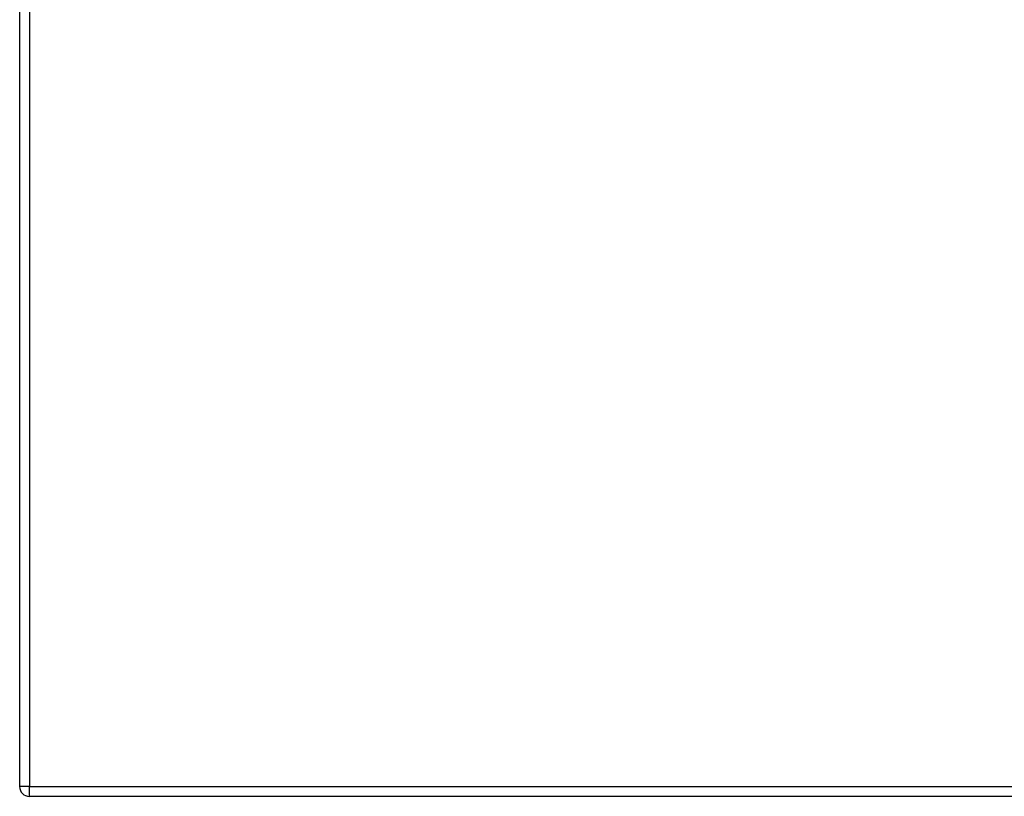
# Model space of a CAD drawing. Header units: inches. Extents: x 19 to 626, y 56 to 294.
# Tile 245 of 256: x 202.19 to 212.25, y 164.57 to 172.5. Entities that reach past the tile are written whole.
import ezdxf

# ---------------------------------------------------------------- set-up
doc = ezdxf.new("R2010")
doc.units = ezdxf.units.IN
doc.header["$MEASUREMENT"] = 0
doc.layers.add('Visible Edges(ANSI)', color=7, linetype='Continuous', lineweight=25)
doc.layers.add('Visible Tangent Edges(ANSI)', color=7, linetype='Continuous', lineweight=25)

msp = doc.modelspace()

# ---------------------------------------------------------------- linework, layer by layer
at = {"layer": 'Visible Edges(ANSI)'}
for p, q in [((202.192, 194.389), (202.192, 164.669)), ((267.896, 164.57), (202.291, 164.57))]:
    msp.add_line(p, q, dxfattribs=at)
msp.add_arc((202.291, 164.669), 0.099, 180, 270, dxfattribs=at)
at = {"layer": 'Visible Tangent Edges(ANSI)'}
for p, q in [((202.291, 194.389), (202.291, 164.669)), ((202.291, 164.669), (202.192, 164.669)), ((202.291, 164.57), (202.291, 164.669)), ((202.291, 164.669), (267.896, 164.669))]:
    msp.add_line(p, q, dxfattribs=at)

doc.saveas('drawing.dxf')
